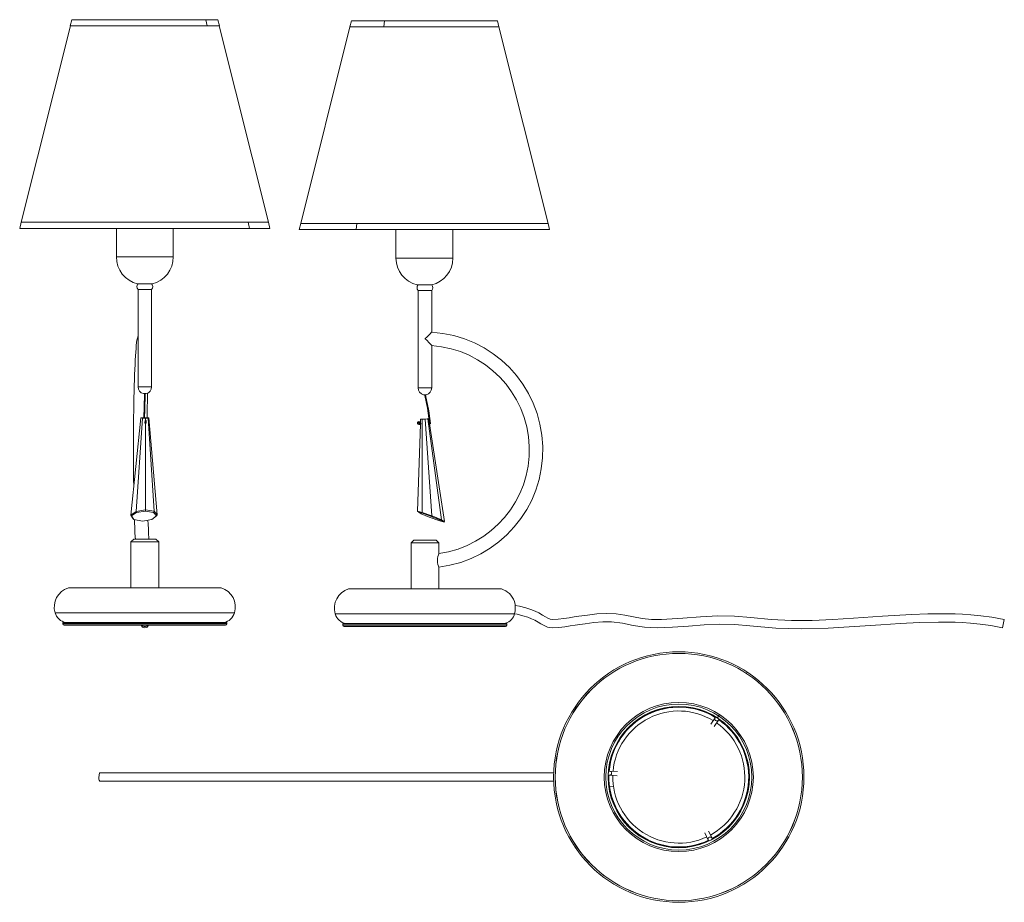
# Model space of a CAD drawing. Header units: millimetres. Extents: x -140 to 569, y -188 to 446.
import ezdxf

# ---------------------------------------------------------------- set-up
doc = ezdxf.new("R2010")
doc.units = ezdxf.units.MM

msp = doc.modelspace()

# ---------------------------------------------------------------- linework, layer by layer
at = {"color": 7, "linetype": 'Continuous', "lineweight": 15}
for p, q in [((-103.32, 441.84), (-138.65, 300.55)), ((-102.26, 446.17), (-103.37, 441.85)), ((-103.37, 441.85), (-103.32, 441.84)), ((-103.37, 441.85), (3.86, 441.85)), ((-103.32, 441.84), (3.82, 441.84)), ((-102.26, 446.17), (2.76, 446.17)), ((-4.87, 441.85), (-5.79, 446.17)), ((-4.91, 441.84), (-4.87, 441.85)), ((3.86, 441.85), (2.76, 446.17)), ((3.82, 441.84), (3.86, 441.85)), ((39.14, 300.55), (3.82, 441.84)), ((97.83, 441.04), (62.51, 299.75)), ((98.89, 445.37), (97.79, 441.05)), ((97.79, 441.05), (97.83, 441.04)), ((97.79, 441.05), (205.02, 441.05)), ((97.83, 441.04), (204.97, 441.04)), ((98.89, 445.37), (203.91, 445.37)), ((122.08, 441.05), (122.68, 445.37)), ((122.1, 441.04), (122.08, 441.05)), ((205.02, 441.05), (203.91, 445.37)), ((204.97, 441.04), (205.02, 441.05)), ((240.29, 299.75), (204.97, 441.04)), ((-138.66, 300.55), (-139.79, 296.07)), ((39.15, 300.55), (-138.66, 300.55)), ((25.62, 296.07), (24.68, 300.55)), ((40.28, 296.07), (39.15, 300.55)), ((62.5, 299.75), (61.37, 295.27)), ((240.31, 299.75), (62.5, 299.75)), ((102.16, 295.27), (102.78, 299.75)), ((241.44, 295.27), (240.31, 299.75)), ((40.28, 296.07), (-139.79, 296.07)), ((-137.29, 296.06), (37.78, 296.06)), ((-70.25, 296.06), (-70.25, 275.62)), ((-29.26, 275.62), (-29.26, 296.06)), ((241.44, 295.27), (61.37, 295.27)), ((63.86, 295.27), (238.94, 295.27)), ((130.91, 295.27), (130.91, 274.82)), ((171.9, 274.82), (171.9, 295.27)), ((-44.53, 256.25), (-54.98, 256.25)), ((-44.92, 256.25), (-54.62, 256.25)), ((156.62, 255.45), (146.18, 255.45)), ((156.6, 255.45), (146.9, 255.45)), ((-54.62, 252.25), (-54.62, 217.86)), ((-44.92, 252.25), (-54.62, 252.25)), ((-44.92, 182.25), (-44.92, 252.25)), ((146.9, 251.45), (146.9, 181.45)), ((156.6, 251.45), (146.9, 251.45)), ((156.6, 221.53), (156.6, 251.45)), ((-54.62, 217.47), (-54.62, 182.25)), ((-54.61, 217.65), (-54.61, 217.68)), ((151.94, 216.88), (151.94, 216.85)), ((156.6, 181.45), (156.6, 211.88)), ((-44.92, 182.25), (-54.62, 182.25)), ((-50.06, 177.35), (-50.06, 176.76)), ((-49.56, 176.75), (-49.56, 177.35)), ((-49.25, 177.35), (-49.56, 177.35)), ((156.6, 181.45), (146.9, 181.45)), ((151.76, 176.56), (151.79, 175.92)), ((152.29, 176), (152.26, 176.55)), ((-52.71, 159.86), (-59.79, 90.04)), ((-56, 92.66), (-51.54, 159.74)), ((-52.71, 159.86), (-52.14, 159.99)), ((-51.54, 159.74), (-52.71, 159.86)), ((-52.14, 159.99), (-50.16, 160.04)), ((-49.32, 159.68), (-51.54, 159.74)), ((-50.16, 160.04), (-47.94, 159.99)), ((-49.44, 156.66), (-49.78, 156.81)), ((-49.61, 156.19), (-49.48, 156.13)), ((-49.48, 156.14), (-49.47, 156.11)), ((-49.32, 156.61), (-49.39, 156.64)), ((-47.34, 159.74), (-49.32, 159.68)), ((-49.32, 159.68), (-49.31, 158.06)), ((-49.31, 155.9), (-49.18, 93.72)), ((-47.94, 159.99), (-46.77, 159.86)), ((-46.77, 159.86), (-47.34, 159.74)), ((-47.34, 159.74), (-43.03, 92.76)), ((-46.77, 159.86), (-40.88, 90.19)), ((148.56, 158.89), (148.48, 156.38)), ((149.73, 158.94), (148.56, 158.89)), ((148.56, 158.89), (149.13, 158.94)), ((149.13, 158.94), (151.1, 159.07)), ((151.95, 159.07), (149.73, 158.94)), ((149.73, 158.94), (149.82, 91.97)), ((151.1, 159.07), (153.32, 159.2)), ((153.92, 159.2), (151.95, 159.07)), ((151.95, 159.07), (156.83, 89.4)), ((153.32, 159.2), (154.49, 159.25)), ((154.49, 159.25), (153.92, 159.2)), ((153.92, 159.2), (163.58, 86.61)), ((154.49, 159.25), (154.88, 156.68)), ((155.15, 156.19), (154.83, 156.17)), ((148.44, 155.28), (146.38, 92.93)), ((148.59, 155.79), (147.87, 155.62)), ((148.04, 155.15), (148.46, 155.26)), ((148.73, 155.8), (148.59, 155.79)), ((155.04, 155.69), (155.49, 155.71)), ((155.04, 155.69), (165.82, 85.31)), ((-59.79, 90.04), (-56, 92.66)), ((-56, 92.66), (-55.96, 92.65)), ((-55.96, 92.65), (-49.18, 93.72)), ((-55.84, 91.78), (-55.96, 92.65)), ((-49.33, 92.82), (-55.84, 91.78)), ((-49.33, 92.82), (-49.18, 93.72)), ((-43.42, 91.87), (-49.33, 92.82)), ((-49.18, 93.72), (-43.06, 92.74)), ((-49.18, 93.72), (-49.18, 93.72)), ((-43.42, 91.87), (-43.06, 92.74)), ((-43.06, 92.74), (-43.03, 92.76)), ((-43.03, 92.76), (-40.88, 90.19)), ((146.38, 92.93), (146.38, 92.92)), ((147.38, 92.02), (146.38, 92.92)), ((146.38, 92.92), (149.8, 91.95)), ((-59.79, 90.02), (-59.79, 90.04)), ((-59.29, 89.4), (-59.79, 90.02)), ((-58.09, 87.29), (-59.79, 90.02)), ((-55.84, 91.78), (-59.29, 89.4)), ((-59.29, 89.4), (-57.7, 86.84)), ((-58.05, 87.23), (-58.09, 87.29)), ((-58.05, 87.23), (-57.7, 86.84)), ((-57.7, 86.84), (-51.53, 85.76)), ((-51.53, 85.76), (-44.66, 86.95)), ((-44.66, 86.95), (-41.47, 89.53)), ((-41.47, 89.53), (-43.42, 91.87)), ((-40.89, 90.17), (-41.47, 89.53)), ((-40.88, 90.19), (-40.89, 90.17)), ((147.38, 92.02), (149.15, 90.99)), ((150.68, 91.08), (147.38, 92.02)), ((149.15, 90.99), (154.89, 88.6)), ((149.8, 91.95), (149.82, 91.97)), ((150.68, 91.08), (149.8, 91.95)), ((149.82, 91.97), (156.83, 89.4)), ((157.06, 88.74), (150.68, 91.08)), ((154.89, 88.6), (161.79, 86.05)), ((156.83, 89.4), (156.85, 89.38)), ((156.85, 89.38), (157.06, 88.74)), ((156.85, 89.38), (163.58, 86.61)), ((163.36, 86.15), (157.06, 88.74)), ((161.79, 86.05), (165.47, 84.97)), ((163.6, 86.55), (163.36, 86.15)), ((165.47, 84.97), (163.36, 86.15)), ((163.58, 86.61), (163.6, 86.55)), ((163.6, 86.55), (165.82, 85.31)), ((165.81, 85.31), (165.47, 84.97)), ((165.82, 85.31), (165.81, 85.31)), ((-57.77, 72.79), (-59.77, 70.79)), ((-57.77, 72.79), (-41.77, 72.79)), ((-39.77, 70.79), (-41.77, 72.79)), ((143.75, 71.99), (141.75, 69.99)), ((143.75, 71.99), (159.75, 71.99)), ((161.75, 69.99), (159.75, 71.99)), ((-59.77, 70.79), (-59.77, 37.79)), ((-39.77, 70.79), (-59.77, 70.79)), ((-39.77, 37.79), (-39.77, 70.79)), ((141.75, 69.99), (141.75, 36.99)), ((161.75, 69.99), (141.75, 69.99)), ((161.75, 62.3), (161.75, 69.99)), ((161.75, 36.99), (161.75, 52.66)), ((-104.77, 37.79), (5.23, 37.79)), ((96.75, 36.99), (206.75, 36.99)), ((568.56, 14.93), (567.35, 9.05)), ((-108.77, 12.69), (-108.77, 11.79)), ((-108.67, 12.79), (9.13, 12.79)), ((8.23, 10.79), (-107.77, 10.79)), ((9.23, 11.79), (9.23, 12.69)), ((92.75, 11.89), (92.75, 10.99)), ((92.85, 11.99), (210.65, 11.99)), ((209.75, 9.99), (93.75, 9.99)), ((210.75, 10.99), (210.75, 11.89)), ((383.63, -22.93), (383.01, -23.88)), ((360.46, -55.65), (357.37, -60.38)), ((363.71, -53.42), (362.17, -55.78)), ((359.88, -62.02), (362.97, -57.29)), ((244.57, -95.32), (-82.17, -95.32)), ((284.41, -97.05), (290.05, -97.36)), ((290.22, -94.36), (284.58, -94.05)), ((-82.17, -101.32), (244.48, -101.32)), ((284.6, -105.24), (287.38, -105.13)), ((353.06, -138.52), (355.61, -143.56)), ((358.29, -142.21), (355.74, -137.17))]:
    msp.add_line(p, q, dxfattribs=at)
at = {"color": 8, "linetype": 'Continuous', "lineweight": 15}
for p, q in [((23.53, 296.06), (23.62, 296.07)), ((103.52, 295.27), (103.47, 295.27)), ((-29.26, 275.62), (-70.25, 275.62)), ((171.9, 274.82), (130.91, 274.82)), ((-114.34, 19.77), (14.8, 19.77)), ((87.18, 18.98), (216.25, 18.98)), ((9.23, 12.69), (-108.77, 12.69)), ((-108.77, 11.79), (9.23, 11.79)), ((210.75, 11.89), (92.75, 11.89)), ((92.75, 10.99), (210.75, 10.99))]:
    msp.add_line(p, q, dxfattribs=at)
at = {"color": 7, "linetype": 'Continuous', "lineweight": 15, "flags": 128}
for points in [[(-54.62, 219.02), (-54.66, 218.92), (-54.9, 218.22), (-55.15, 217.2), (-55.43, 215.67), (-55.66, 214.02), (-55.88, 211.97), (-56.09, 209.71), (-56.29, 207.2), (-56.47, 204.45), (-56.65, 201.45), (-56.81, 198.21), (-56.97, 194.75), (-57.11, 191.06), (-57.25, 187.17), (-57.38, 183.09), (-57.49, 178.83), (-57.59, 174.42), (-57.68, 169.86), (-57.76, 165.18), (-57.83, 160.39), (-57.88, 155.51), (-57.92, 150.56), (-57.95, 145.56), (-57.96, 140.54), (-57.96, 135.5), (-57.95, 130.47), (-57.93, 125.46), (-57.89, 120.51), (-57.84, 115.62), (-57.77, 110.82), (-57.76, 110.05)], [(-54.6, 217.86), (-54.61, 217.67), (-54.61, 217.66)], [(-54.61, 217.66), (-54.61, 217.67), (-54.61, 217.68)], [(-54.61, 217.66), (-54.61, 217.65), (-54.58, 217.47)], [(-54.61, 217.65), (-54.61, 217.65), (-54.61, 217.66)], [(151.94, 216.88), (151.94, 216.88), (151.95, 216.87)], [(151.95, 216.87), (151.94, 216.86), (151.94, 216.85)], [(156.58, 211.88), (156.6, 211.87), (156.43, 212.1), (155.92, 212.69), (154.87, 213.85), (153.06, 215.75), (151.96, 216.86), (151.95, 216.87)], [(-50.76, 177.35), (-50.74, 177.35), (-50.6, 177.35), (-50.37, 177.35), (-50.08, 177.35), (-49.74, 177.35), (-49.42, 177.35), (-49.13, 177.35), (-48.91, 177.35), (-48.79, 177.35), (-48.78, 177.35), (-48.88, 177.35), (-49.08, 177.35), (-49.25, 177.35), (-49.25, 177.35)], [(-48.13, 160), (-48.1, 162.76), (-48.02, 167.46), (-47.94, 172.05), (-47.84, 176.49), (-47.81, 177.72)], [(-50.06, 176.88), (-50.33, 167.77), (-50.48, 160.04)], [(-50.06, 176.75), (-50.06, 176.75), (-50.06, 176.76), (-50.06, 176.76)], [(-50.06, 176.75), (-50.06, 176.75), (-50.06, 176.75), (-50.02, 176.74), (-49.97, 176.73), (-49.9, 176.72), (-49.81, 176.72), (-49.73, 176.72), (-49.66, 176.72), (-49.6, 176.73), (-49.57, 176.74), (-49.56, 176.75), (-49.56, 176.75)], [(-49.98, 160.04), (-49.88, 165.83), (-49.56, 176.87)], [(150.74, 176.56), (150.74, 176.56), (150.8, 176.56), (150.97, 176.56), (151.22, 176.56), (151.54, 176.56), (151.87, 176.56), (152.19, 176.55), (152.46, 176.55), (152.59, 176.55)], [(151.76, 176.56), (151.49, 176.56), (151.19, 176.56), (150.94, 176.56), (150.78, 176.56)], [(151.76, 176.04), (153.68, 166.94), (155.15, 156.07)], [(151.79, 175.92), (151.79, 175.92), (151.81, 175.92), (151.85, 175.93), (151.91, 175.93), (151.99, 175.95), (152.07, 175.96), (152.08, 175.96)], [(152.29, 176), (152.29, 176), (152.27, 175.99), (152.23, 175.98), (152.16, 175.97), (152.08, 175.96), (152.08, 175.96)], [(152.59, 176.55), (152.71, 176.55), (152.73, 176.55), (152.63, 176.55), (152.43, 176.55), (152.26, 176.55)], [(155.69, 155.81), (154.51, 165.07), (152.26, 176.13)], [(-49.17, 158.13), (-49.31, 158.06), (-49.37, 157.98), (-49.42, 157.87), (-49.48, 157.6), (-49.5, 157.31)], [(-49.47, 156.11), (-49.4, 155.96), (-49.28, 155.87), (-49.15, 155.86), (-49.05, 155.91), (-48.93, 156.04), (-48.88, 156.19), (-48.83, 156.47), (-48.82, 156.68), (-48.81, 156.93), (-48.81, 157.23), (-48.83, 157.55), (-48.88, 157.83), (-48.94, 158.01)], [(148.57, 156.26), (148.53, 156.33), (148.48, 156.38)], [(148.5, 155.31), (148.54, 155.33), (148.63, 155.43), (148.7, 155.58), (148.73, 155.75), (148.73, 155.91), (148.7, 156.06), (148.65, 156.17), (148.59, 156.26), (148.57, 156.26)], [(148.59, 155.95), (148.6, 155.89), (148.59, 155.79)], [(148.44, 155.28), (148.49, 155.3), (148.5, 155.31)], [(155.02, 155.7), (155.02, 155.69), (155.04, 155.69)], [(-57.2, 86.75), (-57.13, 84.82), (-56.99, 81.11), (-56.84, 77.62), (-56.67, 74.35), (-56.58, 72.79)], [(-46.87, 72.79), (-46.91, 73.58), (-47.08, 76.63), (-47.23, 79.92), (-47.38, 83.46), (-47.49, 86.46)], [(161.5, 53.35), (161.14, 54.41), (160.81, 55.84), (160.69, 57.39), (160.8, 58.81), (161.07, 60.15), (161.44, 61.39), (161.71, 62.21), (161.72, 62.3)], [(161.73, 52.66), (161.75, 52.66), (161.6, 53.08), (161.5, 53.35)], [(568.56, 14.93), (559.67, 16.53), (551.67, 17.61), (544.58, 18.3), (538.4, 18.73), (533.13, 18.97), (528.77, 19.1), (524.75, 19.16), (513.44, 19.06), (501.81, 18.64), (480.97, 17.35), (460.13, 15.82), (445.24, 14.88), (430.36, 14.28), (415.51, 14.25), (400.85, 14.98), (386.31, 16.43), (374.57, 17.42), (362.37, 17.63), (349.98, 16.99), (337.4, 15.96), (329.57, 15.34), (321.93, 14.94), (314.66, 14.98), (307.99, 15.68), (301.72, 16.84), (295.66, 18.04), (289.32, 18.96), (282.59, 19.31), (275.47, 18.96), (268.61, 18.15), (262.37, 17.26), (259.02, 16.77), (255.56, 16.28), (251.78, 15.78), (247.67, 15.3), (243.6, 14.98), (241.82, 15.19), (240.11, 15.95), (238.53, 16.9), (236.44, 18.17), (233.71, 19.68), (231.13, 20.89), (228, 22.12), (224.23, 23.34), (219.69, 24.51), (216.61, 25.15)], [(216.25, 18.98), (216.05, 18.24), (215.99, 18.05)], [(216.22, 19.1), (218.09, 18.72), (222.29, 17.65), (225.72, 16.56), (228.51, 15.48), (230.77, 14.44), (233.18, 13.13), (235.16, 11.93), (236.97, 10.83), (239.9, 9.51), (243.23, 8.99), (248.1, 9.31), (252.37, 9.81), (256.28, 10.32), (259.84, 10.83), (263.26, 11.32), (266.98, 11.86), (273.3, 12.7), (279.79, 13.25), (286.03, 13.21), (293.84, 12.27), (301.61, 10.74), (309.73, 9.39), (318.71, 8.88), (329.94, 9.34), (341.33, 10.27), (352.75, 11.17), (363.92, 11.65), (374.76, 11.39), (385.39, 10.49), (404.08, 8.73), (422.99, 8.18), (441.93, 8.69), (460.86, 9.85), (479.77, 11.25), (493.65, 12.18), (507.53, 12.88), (521.17, 13.16), (525.09, 13.15), (528.96, 13.09), (533.21, 12.96), (538.33, 12.72), (544.32, 12.3), (551.16, 11.62), (558.84, 10.58), (567.35, 9.05)], [(-82.77, -98.32), (-82.73, -97.29), (-82.63, -96.39), (-82.47, -95.72), (-82.27, -95.36), (-82.17, -95.32)]]:
    msp.add_lwpolyline(points, dxfattribs=at)
at = {"color": 8, "linetype": 'Continuous', "lineweight": 15, "flags": 128}
msp.add_lwpolyline([(155.49, 155.72), (155.49, 155.71), (155.49, 155.72), (155.5, 155.74), (155.5, 155.77), (155.49, 155.84), (155.47, 155.9), (155.47, 155.93), (155.46, 155.96), (155.46, 155.96)], dxfattribs=at)
at = {"color": 7, "linetype": 'Continuous', "lineweight": 15}
for radius in [90.04, 88.91, 88.89, 53.62, 52.51, 50.83]:
    msp.add_circle((334.39, -98.3), radius, dxfattribs=at)
for centre, radius, start, end in [((-137.29, 297.64), 1.58, 266.18516, 270), ((37.78, 297.64), 1.58, 270, 273.81484), ((63.86, 296.85), 1.58, 266.18516, 270), ((238.94, 296.85), 1.58, 270, 273.81484), ((-50.33, 275.62), 19.92, 180, 256.50163), ((-49.18, 275.62), 19.92, 283.49837, 0), ((150.83, 274.82), 19.92, 180, 256.50163), ((151.97, 274.82), 19.92, 283.49837, 0), ((-52.61, 254.25), 2.84, 135.18409, 224.81591), ((-46.93, 254.25), 2.84, 315.18409, 44.81591), ((148.91, 253.45), 2.84, 135.18409, 224.81591), ((154.59, 253.45), 2.84, 315.18409, 44.81591), ((6.26, 365.22), 207.93, 314.48097, 316.28648), ((151.71, 136.85), 84.83, 276.77661, 86.72276), ((151.7, 136.86), 75.13, 277.65569, 86.29761), ((-49.77, 182.1), 4.85, 178.25509, 258.20758), ((-50.16, 253.33), 75.99, 269.54429, 270.07762), ((-49.77, 182.1), 4.85, 281.72061, 1.74491), ((151.75, 181.3), 4.85, 178.25509, 257.95958), ((151.75, 181.3), 4.85, 281.55025, 1.74491), ((-49.34, 156.59), 0.492, 106.57465, 254.40977), ((-49.32, 156.87), 0.248, 133.48698, 270.93805), ((-48.9, 157.2), 0.611, 169.95885, 193.22946), ((-49.34, 157.6), 0.33, 240.34469, 275.25605), ((-49.24, 156.17), 0.241, 114.75902, 193.87116), ((-49.15, 157.88), 0.246, 27.49255, 180.46583), ((-49.19, 157.87), 0.208, 177.30724, 212.09152), ((-59.73, 156.71), 10.41, 357.96072, 5.76198), ((147.61, 156.21), 1.15, 101.13406, 292.38606), ((147.6, 156.21), 0.645, 104.88102, 294.34449), ((147.4, 156.37), 0.969, 10.96017, 92.24013), ((146.95, 157.09), 0.489, 359.65791, 29.89559), ((146.97, 156.97), 0.477, 343.68445, 13.62854), ((147.43, 156.38), 0.445, 11.44681, 89.79088), ((147.66, 158.97), 2.51, 274.67302, 281.17666), ((148.67, 156.64), 0.824, 191.9329, 260.81566), ((147.87, 158.6), 2.11, 277.57484, 283.42115), ((148.62, 156.62), 0.277, 193.52347, 239.54739), ((148.15, 156.11), 0.474, 324.40411, 356.19356), ((147.07, 156.4), 1.58, 347.98061, 352.20929), ((155.72, 156.29), 0.925, 155.06854, 220.11465), ((154.26, 154.7), 1.74, 46.39543, 58.99451), ((155.49, 155.9), 0.189, 270.12559, 8.50517), ((147.61, 155.33), 0.383, 7.85653, 48.22246), ((147.58, 155.17), 0.467, 358.15732, 27.90512), ((-100.39, 23.91), 14.55, 107.52638, 196.53092), ((0.85, 23.91), 14.55, 343.46908, 72.47362), ((101.13, 23.12), 14.55, 107.52638, 196.53092), ((202.37, 23.12), 14.55, 19.44672, 72.47362), ((198.42, 23.14), 18.31, 346.85905, 15.27029), ((-104.75, 22.61), 10, 196.53092, 259.36918), ((5.21, 22.61), 10, 280.63082, 343.46908), ((96.77, 21.82), 10, 196.53092, 259.36918), ((206.73, 21.82), 10, 280.63082, 337.8236), ((-108.67, 12.69), 0.1, 90, 180), ((-107.77, 11.79), 1, 180, 270), ((-49.77, 11.9), 2.93, 202.36563, 337.63437), ((-49.76, 12.54), 2.65, 221.55688, 318.44312), ((8.23, 11.79), 1, 270, 0), ((9.13, 12.69), 0.1, 0, 90), ((92.85, 11.89), 0.1, 90, 180), ((93.75, 10.99), 1, 180, 270), ((209.75, 10.99), 1, 270, 0), ((210.65, 11.89), 0.1, 360, 90), ((334.39, -98.3), 50.41, 58.46335, 175.22141), ((334.39, -98.3), 50.26, 58.49353, 175.18545), ((334.39, -98.3), 47.5, 58.65138, 175.02358), ((361.72, -56.47), 1.5, 114.27148, 359.41329), ((334.39, -98.3), 50.79, 55.41631, 58.26846), ((334.39, -98.3), 47.5, 298.66142, 55.02409), ((334.39, -98.3), 50.26, 298.49857, 55.18796), ((334.39, -98.3), 50.41, 298.46335, 55.22141), ((-78.7, -99.06), 4.14, 169.67687, 213.07707), ((284.49, -95.55), 1.5, 234.27148, 119.41329), ((334.39, -98.3), 50.79, 175.41631, 178.26846), ((334.39, -98.3), 50.41, 178.46335, 295.22141), ((334.39, -98.3), 50.26, 178.49875, 295.18444), ((334.39, -98.3), 47.5, 178.65999, 295.03156), ((356.95, -142.89), 1.5, 354.27148, 239.41329), ((334.39, -98.3), 50.79, 295.41631, 298.26846)]:
    msp.add_arc(centre, radius, start, end, dxfattribs=at)
at = {"color": 8, "linetype": 'Continuous', "lineweight": 15}
for centre, radius, start, end in [((-49.32, 156.34), 0.25, 90.06102, 228.97559), ((155.2, 152.95), 3.02, 80.94989, 85.10978), ((147.85, 155.54), 0.782, 350.35406, 18.68881)]:
    msp.add_arc(centre, radius, start, end, dxfattribs=at)

doc.saveas('drawing.dxf')
